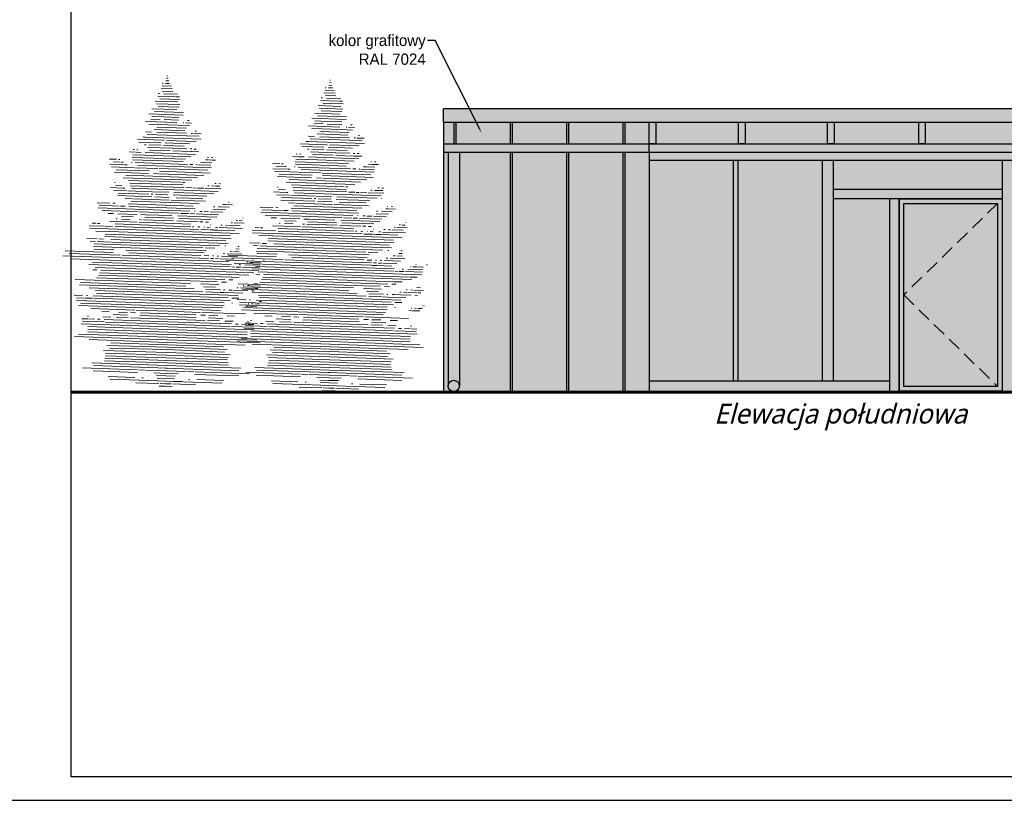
# Model space of a CAD drawing. Header units: millimetres. Extents: x 0 to 27018, y 10208 to 12867.
# Tile 23 of 25: x 24522 to 25571, y 10208 to 11040. Entities that reach past the tile are written whole.
import ezdxf
from ezdxf import colors
from ezdxf.entities.mleader import LeaderData, LeaderLine
from ezdxf.math import Vec2, Vec3

# ---------------------------------------------------------------- set-up
doc = ezdxf.new("R2010")
doc.units = ezdxf.units.MM
doc.linetypes.add('1105-AUCH-KA-Auchan inw$0$DASHED2', pattern=[0.375, 0.25, -0.125])
for name, color, linetype, lineweight in [('0. PRZEKROJOWA', 7, 'Continuous', 30), ('opis', 241, 'Continuous', 13), ('wymiar', 13, 'Continuous', 13)]:
    doc.layers.add(name, color=color, linetype=linetype, lineweight=lineweight)
doc.layers.add('TREE', color=3, linetype='Continuous')
doc.layers.add('Znak północy', color=7, linetype='Continuous')

msp = doc.modelspace()

# ---------------------------------------------------------------- hatches: boundary and pattern name
at = {"true_color": 0x2e3234}
h = msp.add_hatch(color=250, dxfattribs=at)
h.dxf.hatch_style = 1
h.paths.add_polyline_path([(25773.7, 10931), (25773.7, 10945), (24973.7, 10945), (24973.7, 10931), (25192.7, 10931), (25199.7, 10931), (25287.7, 10931), (25294.7, 10931), (25479.7, 10931), (25486.7, 10931), (25576.7, 10931), (25583.7, 10931), (25671.7, 10931), (25678.7, 10931), (25766.7, 10931), (25773.7, 10931)], is_closed=False)
h = msp.add_hatch()
h.set_pattern_fill('JIS_LC_20A', color=256, scale=3, angle=45)
h.set_pattern_definition([(90, (-3155.11, 2941.41), (-60, 4e-15), []), (90, (-3152.99, 2943.53), (-60, 4e-15), [])])
h.paths.add_polyline_path([(25192.7, 10643.3), (25192.7, 10898.9), (24990.5, 10898.9), (24990.5, 10649.9, -1), (24978.5, 10649.9), (24978.5, 10898.9), (24973.7, 10898.9), (24973.7, 10643.3)])
h.paths.add_polyline_path([(24973.7, 10907.9), (25192.7, 10907.9), (25192.7, 10931), (24973.7, 10931)])
h = msp.add_hatch(color=250, dxfattribs=at)
h.dxf.hatch_style = 1
h.paths.add_polyline_path([(24973.7, 10898.9), (24978.5, 10898.9), (24990.5, 10898.9), (25192.7, 10898.9), (25192.7, 10907.9), (24973.7, 10907.9)])
h.paths.add_polyline_path([(24978.5, 10898.9), (24978.5, 10649.9, -1), (24990.5, 10649.9), (24990.5, 10898.9)])
h.paths.add_polyline_path([(24978.5, 10649.9, 1), (24990.5, 10649.9, 1)])
h.paths.add_polyline_path([(25192.7, 10643.3), (25448.7, 10643.3), (25448.7, 10655.3), (25388.7, 10655.3), (25376.7, 10655.3), (25287.2, 10655.3), (25282.2, 10655.3), (25192.7, 10655.3)])
h.paths.add_polyline_path([(25282.2, 10889.9), (25282.2, 10655.3), (25287.2, 10655.3), (25287.2, 10889.9)])
h.paths.add_polyline_path([(25388.7, 10849.3), (25388.7, 10859.3), (25388.7, 10889.9), (25376.7, 10889.9), (25376.7, 10655.3), (25388.7, 10655.3)])
h.paths.add_polyline_path([(25388.7, 10849.3), (25448.7, 10849.3), (25458.7, 10849.3), (25568.7, 10849.3), (25568.7, 10859.3), (25388.7, 10859.3)])
h.paths.add_polyline_path([(25458.7, 10644.3), (25458.7, 10849.3), (25448.7, 10849.3), (25448.7, 10655.3), (25448.7, 10643.3), (25458.7, 10643.3)])
h.paths.add_polyline_path([(25568.7, 10655.3), (25568.7, 10849.3), (25458.7, 10849.3), (25458.7, 10644.3), (25568.7, 10644.3)])
h.paths.add_polyline_path([(25568.7, 10859.3), (25568.7, 10849.3), (25568.7, 10655.3), (25568.7, 10644.3), (25568.7, 10643.3), (25580.7, 10643.3), (25580.7, 10655.3), (25580.7, 10889.9), (25568.7, 10889.9)])
h.paths.add_polyline_path([(25668.7, 10889.9), (25668.7, 10655.3), (25673.7, 10655.3), (25673.7, 10889.9)])
h.paths.add_polyline_path([(25773.7, 10898.9), (25761.7, 10898.9), (25761.7, 10889.9), (25761.7, 10655.3), (25773.7, 10655.3)])
h.paths.add_polyline_path([(25192.7, 10889.9), (25282.2, 10889.9), (25287.2, 10889.9), (25376.7, 10889.9), (25388.7, 10889.9), (25568.7, 10889.9), (25580.7, 10889.9), (25668.7, 10889.9), (25673.7, 10889.9), (25761.7, 10889.9), (25761.7, 10898.9), (25192.7, 10898.9)])
h.paths.add_polyline_path([(25773.7, 10907.9), (25678.7, 10907.9), (25671.7, 10907.9), (25583.7, 10907.9), (25576.7, 10907.9), (25486.7, 10907.9), (25479.7, 10907.9), (25389.7, 10907.9), (25382.7, 10907.9), (25294.7, 10907.9), (25287.7, 10907.9), (25199.7, 10907.9), (25192.7, 10907.9), (25192.7, 10898.9), (25761.7, 10898.9), (25773.7, 10898.9)])
h.paths.add_polyline_path([(25773.7, 10931), (25766.7, 10931), (25766.7, 10907.9), (25773.7, 10907.9)])
h.paths.add_polyline_path([(25678.7, 10907.9), (25678.7, 10931), (25671.7, 10931), (25671.7, 10907.9), (25678.7, 10907.9)], is_closed=False)
h.paths.add_polyline_path([(25583.7, 10907.9), (25583.7, 10931), (25576.7, 10931), (25576.7, 10907.9)])
h.paths.add_polyline_path([(25486.7, 10907.9), (25486.7, 10931), (25479.7, 10931), (25479.7, 10907.9)])
h.paths.add_polyline_path([(25389.7, 10907.9), (25389.7, 10931), (25382.7, 10931), (25382.7, 10907.9), (25389.7, 10907.9)], is_closed=False)
h.paths.add_polyline_path([(25294.7, 10931), (25287.7, 10931), (25287.7, 10907.9), (25294.7, 10907.9)])
h.paths.add_polyline_path([(25199.7, 10931), (25192.7, 10931), (25192.7, 10907.9), (25199.7, 10907.9)])
h.paths.add_polyline_path([(25463.7, 10844.3), (25563.7, 10844.3), (25563.7, 10649.3), (25463.7, 10649.3), (25463.7, 10746.8)], flags=16)
h = msp.add_hatch(color=250, dxfattribs=at)
h.dxf.hatch_style = 1
h.paths.add_polyline_path([(24978.5, 10649.9), (24978.5, 10898.9), (24973.7, 10898.9), (24973.7, 10643.3), (25192.7, 10643.3), (25192.7, 10655.3), (25192.7, 10889.9), (25192.7, 10898.9), (24990.5, 10898.9), (24990.5, 10649.9, -1)])
h.paths.add_polyline_path([(25192.7, 10931), (24973.7, 10931), (24973.7, 10907.9), (25192.7, 10907.9)])
at = {"true_color": 0x9dbbcd}
h = msp.add_hatch(color=9, dxfattribs=at)
h.dxf.hatch_style = 1
h.set_gradient(color1=(157, 187, 205), color2=(53, 95, 115), centered=1, name='CYLINDER')
h.paths.add_polyline_path([(25673.7, 10889.9), (25673.7, 10655.3), (25761.7, 10655.3), (25761.7, 10889.9)])
h.paths.add_polyline_path([(25580.7, 10655.3), (25668.7, 10655.3), (25668.7, 10889.9), (25580.7, 10889.9)])
h.paths.add_polyline_path([(25388.7, 10859.3), (25568.7, 10859.3), (25568.7, 10889.9), (25388.7, 10889.9)])
h.paths.add_polyline_path([(25463.7, 10746.8), (25563.7, 10844.3), (25463.7, 10844.3)])
h.paths.add_polyline_path([(25563.7, 10649.3), (25563.7, 10844.3), (25463.7, 10746.8)])
h.paths.add_polyline_path([(25463.7, 10746.8), (25463.7, 10649.3), (25563.7, 10649.3)])
h.paths.add_polyline_path([(25388.7, 10655.3), (25448.7, 10655.3), (25448.7, 10849.3), (25388.7, 10849.3)])
h.paths.add_polyline_path([(25287.2, 10889.9), (25287.2, 10655.3), (25376.7, 10655.3), (25376.7, 10889.9)])
h.paths.add_polyline_path([(25192.7, 10655.3), (25282.2, 10655.3), (25282.2, 10889.9), (25192.7, 10889.9)])
h.paths.add_polyline_path([(25287.7, 10931), (25199.7, 10931), (25199.7, 10907.9), (25287.7, 10907.9)])
h.paths.add_polyline_path([(25479.7, 10907.9), (25479.7, 10931), (25294.7, 10931), (25294.7, 10907.9), (25382.7, 10907.9), (25382.7, 10931), (25389.7, 10931), (25389.7, 10907.9)])
h.paths.add_polyline_path([(25576.7, 10907.9), (25576.7, 10931), (25486.7, 10931), (25486.7, 10907.9)])
h.paths.add_polyline_path([(25671.7, 10907.9), (25671.7, 10931), (25583.7, 10931), (25583.7, 10907.9), (25671.7, 10907.9)], is_closed=False)
h.paths.add_polyline_path([(25773.7, 10907.9), (25766.7, 10907.9), (25766.7, 10931), (25678.7, 10931), (25678.7, 10907.9), (25773.7, 10907.9)], is_closed=False)

# ---------------------------------------------------------------- linework, layer by layer
for p, q in [((25773.7, 10945), (24973.7, 10945)), ((24973.7, 10931), (24973.7, 10945)), ((24973.7, 10931), (24973.7, 10643.3)), ((24973.7, 10931), (25773.7, 10931)), ((25192.7, 10907.9), (25192.7, 10931)), ((24973.7, 10907.9), (25773.7, 10907.9)), ((25192.7, 10898.9), (25192.7, 10907.9)), ((24973.7, 10898.9), (25773.7, 10898.9)), ((24978.5, 10898.9), (24978.5, 10649.9)), ((24990.5, 10898.9), (24990.5, 10649.9)), ((25192.7, 10898.9), (25192.7, 10643.3)), ((25761.7, 10889.9), (25192.7, 10889.9)), ((25282.2, 10889.9), (25282.2, 10655.3)), ((25287.2, 10889.9), (25287.2, 10655.3)), ((25376.7, 10889.9), (25376.7, 10655.3)), ((25388.7, 10889.9), (25388.7, 10655.3)), ((25568.7, 10889.9), (25568.7, 10655.3)), ((25568.7, 10859.3), (25388.7, 10859.3)), ((25568.7, 10849.3), (25388.7, 10849.3)), ((25448.7, 10849.3), (25448.7, 10643.3)), ((25458.7, 10849.3), (25458.7, 10643.3)), ((25568.7, 10849.3), (25568.7, 10643.3)), ((25192.7, 10655.3), (25448.7, 10655.3)), ((24978.5, 10643.3), (24990.5, 10643.3))]:
    msp.add_line(p, q)
at = {"linetype": '1105-AUCH-KA-Auchan inw$0$DASHED2', "ltscale": 60}
for p, q in [((25563.7, 10844.3), (25463.7, 10746.8)), ((25463.7, 10746.8), (25563.7, 10649.3))]:
    msp.add_line(p, q, dxfattribs=at)
for points in [[(25192.7, 10931), (25199.7, 10931), (25199.7, 10907.9), (25192.7, 10907.9)], [(25287.7, 10931), (25294.7, 10931), (25294.7, 10907.9), (25287.7, 10907.9)], [(25382.7, 10931), (25389.7, 10931), (25389.7, 10907.9), (25382.7, 10907.9)], [(25479.7, 10931), (25486.7, 10931), (25486.7, 10907.9), (25479.7, 10907.9)], [(25458.7, 10849.3), (25568.7, 10849.3), (25568.7, 10644.3), (25458.7, 10644.3)], [(25463.7, 10844.3), (25563.7, 10844.3), (25563.7, 10649.3), (25463.7, 10649.3)]]:
    msp.add_lwpolyline(points, close=True)
msp.add_circle((24984.5, 10649.9), 6)
at = {"layer": '0. PRZEKROJOWA', "lineweight": 60}
msp.add_line((24577, 10643.3), (26141, 10643.3), dxfattribs=at)
at = {"layer": 'TREE', "color": 0, "lineweight": 5}
for p, q in [((24679, 10980.4), (24679.6, 10980.4)), ((24673.8, 10969.6), (24683.8, 10969.2)), ((24673.9, 10972.3), (24674.9, 10972.3)), ((24677.5, 10972.2), (24681.8, 10972)), ((24678, 10974.9), (24681.1, 10974.8)), ((24678.5, 10977.7), (24680.4, 10977.6)), ((24851.6, 10970.2), (24854.7, 10970.1)), ((24852.1, 10973), (24854, 10972.9)), ((24852.6, 10975.7), (24853.3, 10975.7)), ((24669.2, 10958.7), (24688.3, 10958)), ((24669.7, 10961.4), (24671.1, 10961.4)), ((24672.9, 10966.8), (24684.6, 10966.4)), ((24674.2, 10964), (24685.4, 10963.6)), ((24675.2, 10961.2), (24690.1, 10960.7)), ((24846.5, 10962.1), (24858.3, 10961.7)), ((24847.5, 10964.9), (24857.4, 10964.5)), ((24847.6, 10967.6), (24848.5, 10967.6)), ((24847.9, 10959.3), (24859, 10958.9)), ((24851.1, 10967.5), (24855.5, 10967.3)), ((24666.5, 10953.3), (24690.5, 10952.4)), ((24668, 10950.5), (24692.8, 10949.6)), ((24671.5, 10955.9), (24692.9, 10955.1)), ((24689, 10958), (24692.4, 10957.9)), ((24840.2, 10948.6), (24864.2, 10947.7)), ((24842.9, 10954), (24861.9, 10953.3)), ((24843.4, 10956.7), (24844.7, 10956.7)), ((24845.2, 10951.2), (24866.6, 10950.4)), ((24848.8, 10956.5), (24863.7, 10956)), ((24862.6, 10953.3), (24866, 10953.2)), ((24659.9, 10939.7), (24696.3, 10938.4)), ((24662.9, 10945.1), (24689.7, 10944.2)), ((24665.6, 10942.3), (24696.7, 10941.2)), ((24669.7, 10947.6), (24691.6, 10946.9)), ((24836.5, 10940.4), (24863.3, 10939.5)), ((24839.3, 10937.6), (24870.4, 10936.5)), ((24841.6, 10945.8), (24866.5, 10944.9)), ((24843.4, 10942.9), (24865.2, 10942.2)), ((24656.2, 10931.6), (24689.4, 10930.4)), ((24659.8, 10928.7), (24690.3, 10927.6)), ((24661.7, 10934.1), (24671.8, 10933.8)), ((24662.8, 10936.9), (24675.2, 10936.4)), ((24675.9, 10933.6), (24691.4, 10933.1)), ((24676, 10936.4), (24691.7, 10935.8)), ((24691, 10927.6), (24703, 10927.2)), ((24696.2, 10930.2), (24697, 10930.1)), ((24698.9, 10930.1), (24705.2, 10929.9)), ((24700.9, 10932.8), (24702.8, 10932.7)), ((24833.5, 10935), (24870, 10933.7)), ((24835.4, 10929.4), (24845.4, 10929.1)), ((24836.4, 10932.2), (24848.9, 10931.7)), ((24849.5, 10928.9), (24865.1, 10928.4)), ((24849.6, 10931.7), (24865.3, 10931.1)), ((24874.5, 10928.1), (24876.4, 10928)), ((24656, 10920.5), (24662.5, 10920.3)), ((24657.8, 10917.7), (24699.7, 10916.3)), ((24665.3, 10923), (24698.1, 10921.8)), ((24668.1, 10920.1), (24699.8, 10919)), ((24668.4, 10925.6), (24699.5, 10924.5)), ((24704.8, 10918.8), (24706.3, 10918.8)), ((24707.6, 10918.7), (24715.5, 10918.5)), ((24709.2, 10921.4), (24710.4, 10921.4)), ((24829.9, 10926.9), (24863.1, 10925.7)), ((24833.4, 10924), (24864, 10922.9)), ((24839, 10918.3), (24871.7, 10917.1)), ((24842, 10920.9), (24873.1, 10919.8)), ((24864.7, 10922.9), (24876.6, 10922.5)), ((24869.8, 10925.5), (24870.6, 10925.4)), ((24872.5, 10925.4), (24878.9, 10925.2)), ((24882.9, 10916.7), (24884.1, 10916.7)), ((24647.7, 10912.6), (24673.8, 10911.6)), ((24649.2, 10909.7), (24672.8, 10908.9)), ((24653.2, 10915.1), (24655.6, 10915)), ((24655.2, 10906.8), (24656.8, 10906.7)), ((24655.7, 10915), (24715.6, 10912.9)), ((24659.8, 10906.6), (24672.6, 10906.2)), ((24674.5, 10911.6), (24676.1, 10911.6)), ((24675.5, 10906.1), (24697.3, 10905.3)), ((24677.1, 10908.8), (24703.2, 10907.9)), ((24678.4, 10911.5), (24710.3, 10910.4)), ((24700.2, 10916.2), (24713.4, 10915.8)), ((24821.3, 10907.9), (24847.5, 10906.9)), ((24826.8, 10910.4), (24829.2, 10910.3)), ((24829.4, 10910.3), (24889.3, 10908.2)), ((24829.6, 10915.8), (24836.1, 10915.6)), ((24831.5, 10913), (24873.4, 10911.6)), ((24841.7, 10915.4), (24873.4, 10914.3)), ((24848.1, 10906.9), (24849.8, 10906.9)), ((24852, 10906.8), (24883.9, 10905.7)), ((24873.9, 10911.5), (24887, 10911.1)), ((24878.4, 10914.1), (24880, 10914.1)), ((24881.3, 10914), (24889.1, 10913.8)), ((24639.2, 10899.1), (24645.7, 10898.8)), ((24642.7, 10896.2), (24655.4, 10895.7)), ((24643, 10901.7), (24644.3, 10901.6)), ((24646.2, 10898.8), (24651.7, 10898.6)), ((24646.9, 10901.5), (24647.9, 10901.5)), ((24655.8, 10895.7), (24704.6, 10894)), ((24655.9, 10898.5), (24709.6, 10896.6)), ((24658.3, 10903.9), (24684.8, 10903)), ((24660.5, 10901.1), (24682.5, 10900.3)), ((24685.3, 10900.2), (24704.8, 10899.5)), ((24685.4, 10903), (24700.1, 10902.4)), ((24703.8, 10902.3), (24705.5, 10902.3)), ((24705, 10899.5), (24713, 10899.2)), ((24707.8, 10902.2), (24710.1, 10902.1)), ((24710.7, 10904.8), (24710.7, 10904.8)), ((24816.6, 10897), (24817.9, 10896.9)), ((24820.5, 10896.9), (24821.6, 10896.8)), ((24822.8, 10905), (24846.4, 10904.2)), ((24828.8, 10902.1), (24830.4, 10902)), ((24831.9, 10899.2), (24858.5, 10898.3)), ((24833.4, 10901.9), (24846.3, 10901.5)), ((24834.1, 10896.4), (24856.1, 10895.6)), ((24849.2, 10901.4), (24870.9, 10900.6)), ((24850.8, 10904.1), (24876.8, 10903.2)), ((24858.9, 10895.5), (24878.5, 10894.8)), ((24859, 10898.3), (24873.7, 10897.8)), ((24877.4, 10897.6), (24879.2, 10897.6)), ((24881.5, 10897.5), (24883.8, 10897.4)), ((24884.3, 10900.1), (24884.3, 10900.1)), ((24617.7, 10891.5), (24625.4, 10891.3)), ((24618.1, 10886), (24633.6, 10885.5)), ((24621.8, 10888.6), (24629.3, 10888.4)), ((24627.3, 10891.2), (24629, 10891.1)), ((24630.5, 10888.3), (24632.5, 10888.3)), ((24634.2, 10885.4), (24636.7, 10885.4)), ((24638.3, 10885.3), (24638.6, 10885.3)), ((24641.3, 10888), (24641.9, 10887.9)), ((24642.1, 10893.4), (24698.8, 10891.5)), ((24642.4, 10890.7), (24696.3, 10888.8)), ((24645, 10887.8), (24700.8, 10885.9)), ((24703.4, 10885.8), (24706.6, 10885.7)), ((24709.7, 10885.6), (24710.9, 10885.5)), ((24711.9, 10885.5), (24725.9, 10885)), ((24714.8, 10888.1), (24717.5, 10888)), ((24717.9, 10888), (24726.8, 10887.7)), ((24720.1, 10890.7), (24723.2, 10890.6)), ((24722.3, 10893.4), (24723.3, 10893.4)), ((24724, 10890.6), (24727.4, 10890.5)), ((24726.5, 10893.3), (24728, 10893.2)), ((24727.8, 10890.4), (24730.9, 10890.3)), ((24791.4, 10886.8), (24799.1, 10886.6)), ((24800.9, 10886.5), (24802.7, 10886.4)), ((24812.9, 10894.4), (24819.4, 10894.1)), ((24815.7, 10888.7), (24872.4, 10886.8)), ((24816, 10886), (24869.9, 10884.1)), ((24816.3, 10891.5), (24829, 10891)), ((24819.8, 10894.1), (24825.3, 10893.9)), ((24829.5, 10891), (24878.3, 10889.3)), ((24829.6, 10893.8), (24883.3, 10891.9)), ((24878.6, 10894.8), (24886.6, 10894.5)), ((24893.7, 10886), (24896.9, 10885.9)), ((24896, 10888.7), (24897, 10888.7)), ((24897.7, 10885.9), (24901.1, 10885.8)), ((24900.1, 10888.6), (24901.6, 10888.5)), ((24901.5, 10885.8), (24904.5, 10885.6)), ((24619.9, 10883.2), (24644.6, 10882.3)), ((24623.2, 10877.5), (24659.2, 10876.3)), ((24624.9, 10880.2), (24660.2, 10879)), ((24645.4, 10882.3), (24669.2, 10881.5)), ((24648.1, 10885), (24726.2, 10882.2)), ((24664.8, 10876.1), (24669.9, 10875.9)), ((24670.9, 10881.4), (24722.4, 10879.6)), ((24671, 10878.6), (24725.1, 10876.7)), ((24671.2, 10875.9), (24718.2, 10874.2)), ((24791.8, 10881.3), (24807.2, 10880.8)), ((24793.5, 10878.5), (24818.2, 10877.6)), ((24795.4, 10883.9), (24803, 10883.7)), ((24798.6, 10875.6), (24833.8, 10874.3)), ((24804.1, 10883.6), (24806.1, 10883.6)), ((24807.9, 10880.7), (24810.4, 10880.7)), ((24811.9, 10880.6), (24812.2, 10880.6)), ((24814.9, 10883.3), (24815.6, 10883.2)), ((24818.6, 10883.1), (24874.5, 10881.2)), ((24819, 10877.6), (24842.9, 10876.8)), ((24821.8, 10880.3), (24899.8, 10877.5)), ((24844.5, 10876.7), (24896.1, 10874.9)), ((24877.1, 10881.1), (24880.2, 10881)), ((24883.4, 10880.9), (24884.5, 10880.8)), ((24885.6, 10880.8), (24899.6, 10880.3)), ((24888.4, 10883.4), (24891.1, 10883.4)), ((24891.5, 10883.3), (24900.4, 10883)), ((24623.1, 10866.5), (24623.9, 10866.5)), ((24632.3, 10871.7), (24705.5, 10869.2)), ((24635.4, 10874.4), (24711.7, 10871.7)), ((24637.9, 10868.8), (24694, 10866.8)), ((24639.4, 10865.9), (24696.1, 10864)), ((24695.7, 10866.7), (24697.9, 10866.7)), ((24729.9, 10865.5), (24731.4, 10865.5)), ((24734.3, 10865.4), (24735.9, 10865.3)), ((24796.8, 10872.9), (24832.8, 10871.6)), ((24806, 10867), (24879.1, 10864.5)), ((24809.1, 10869.7), (24885.3, 10867)), ((24811.5, 10864.1), (24867.7, 10862.1)), ((24838.4, 10871.4), (24843.5, 10871.2)), ((24844.7, 10873.9), (24898.7, 10872.1)), ((24844.9, 10871.2), (24891.8, 10869.5)), ((24619, 10861.1), (24632.1, 10860.7)), ((24622.2, 10858.3), (24635.8, 10857.8)), ((24624.2, 10863.7), (24631.1, 10863.5)), ((24627.2, 10855.3), (24659.8, 10854.2)), ((24632.5, 10860.7), (24634.2, 10860.6)), ((24632.6, 10863.4), (24632.7, 10863.4)), ((24637.3, 10857.7), (24663.1, 10856.8)), ((24639.8, 10863.2), (24697, 10861.2)), ((24641.1, 10860.4), (24733.7, 10857.1)), ((24662.3, 10854.1), (24663.9, 10854.1)), ((24664.1, 10856.8), (24681.1, 10856.2)), ((24666.8, 10854), (24679.8, 10853.5)), ((24686.3, 10856), (24729.3, 10854.5)), ((24699.1, 10861.1), (24705.6, 10860.9)), ((24706.7, 10860.8), (24710.2, 10860.7)), ((24711.7, 10860.7), (24718.2, 10860.4)), ((24719.7, 10860.4), (24736.3, 10859.8)), ((24722.5, 10863), (24723.9, 10863)), ((24726.3, 10862.9), (24731.3, 10862.7)), ((24731.4, 10862.7), (24735.3, 10862.6)), ((24734.1, 10854.4), (24734.2, 10854.4)), ((24792.6, 10856.5), (24805.7, 10856)), ((24795.9, 10853.6), (24809.4, 10853.1)), ((24796.8, 10861.8), (24797.6, 10861.8)), ((24797.8, 10859), (24804.8, 10858.8)), ((24806.2, 10856), (24807.9, 10855.9)), ((24806.3, 10858.7), (24806.4, 10858.7)), ((24813.1, 10861.3), (24869.8, 10859.3)), ((24813.5, 10858.5), (24870.6, 10856.5)), ((24814.7, 10855.7), (24907.3, 10852.4)), ((24869.4, 10862), (24871.5, 10862)), ((24872.8, 10856.4), (24879.2, 10856.2)), ((24880.4, 10856.1), (24883.9, 10856)), ((24885.3, 10856), (24891.8, 10855.7)), ((24893.3, 10855.7), (24909.9, 10855.1)), ((24896.2, 10858.4), (24897.6, 10858.3)), ((24899.9, 10858.2), (24904.9, 10858)), ((24903.6, 10860.9), (24905, 10860.8)), ((24905.1, 10858), (24909, 10857.9)), ((24907.9, 10860.7), (24909.5, 10860.6)), ((24604.7, 10845.1), (24618.3, 10844.6)), ((24621.4, 10844.5), (24623.8, 10844.4)), ((24626.7, 10852.6), (24662.9, 10851.3)), ((24634.6, 10849.6), (24641.8, 10849.3)), ((24637.8, 10843.9), (24707.1, 10841.5)), ((24640.6, 10846.6), (24713.3, 10844.1)), ((24643.5, 10849.3), (24681.6, 10847.9)), ((24666, 10851.2), (24681.3, 10850.7)), ((24683.5, 10847.9), (24720, 10846.6)), ((24685.7, 10853.3), (24721.4, 10852.1)), ((24689, 10850.4), (24717.2, 10849.4)), ((24738.6, 10843.2), (24741, 10843.1)), ((24740.4, 10845.9), (24740.4, 10845.9)), ((24741.6, 10843.1), (24749, 10842.8)), ((24744.5, 10845.7), (24745.4, 10845.7)), ((24800.4, 10847.9), (24836.5, 10846.6)), ((24800.9, 10850.6), (24833.4, 10849.5)), ((24808.3, 10844.9), (24815.5, 10844.6)), ((24810.9, 10853.1), (24836.7, 10852.2)), ((24817.1, 10844.6), (24855.3, 10843.2)), ((24835.9, 10849.4), (24837.5, 10849.4)), ((24837.8, 10852.1), (24854.8, 10851.5)), ((24839.7, 10846.5), (24854.9, 10846)), ((24840.4, 10849.3), (24853.4, 10848.8)), ((24857.2, 10843.2), (24893.6, 10841.9)), ((24859.4, 10848.6), (24895.1, 10847.4)), ((24859.9, 10851.3), (24902.9, 10849.8)), ((24862.6, 10845.7), (24890.8, 10844.8)), ((24907.7, 10849.7), (24907.8, 10849.7)), ((24605.5, 10839.6), (24703.5, 10836.1)), ((24606.9, 10842.3), (24628, 10841.5)), ((24609.9, 10836.6), (24648.3, 10835.3)), ((24616.5, 10833.7), (24622.2, 10833.5)), ((24626.8, 10833.3), (24646.9, 10832.6)), ((24629.7, 10841.5), (24634.4, 10841.3)), ((24638.4, 10841.2), (24709.2, 10838.7)), ((24649.3, 10835.3), (24691.8, 10833.8)), ((24693.6, 10833.7), (24701.8, 10833.4)), ((24703.7, 10833.4), (24708.5, 10833.2)), ((24708.3, 10836), (24709, 10835.9)), ((24710.3, 10833.1), (24733.9, 10832.3)), ((24713.9, 10835.8), (24716.5, 10835.7)), ((24718.5, 10835.6), (24723.4, 10835.4)), ((24725.3, 10835.4), (24738.7, 10834.9)), ((24726.4, 10838.1), (24726.5, 10838.1)), ((24728.2, 10838), (24741.5, 10837.6)), ((24728.7, 10840.8), (24730.1, 10840.7)), ((24733.9, 10840.6), (24736, 10840.5)), ((24736.8, 10840.5), (24745.4, 10840.2)), ((24778.3, 10840.4), (24791.9, 10839.9)), ((24779.1, 10834.9), (24877.1, 10831.4)), ((24780.5, 10837.6), (24801.7, 10836.8)), ((24795.1, 10839.8), (24797.4, 10839.7)), ((24803.3, 10836.8), (24808, 10836.6)), ((24811.4, 10839.2), (24880.8, 10836.8)), ((24812.1, 10836.5), (24882.9, 10834)), ((24814.3, 10841.9), (24887, 10839.4)), ((24900, 10833.4), (24900.1, 10833.4)), ((24901.9, 10833.3), (24915.1, 10832.9)), ((24902.3, 10836.1), (24903.7, 10836)), ((24907.5, 10835.9), (24909.6, 10835.8)), ((24910.4, 10835.8), (24919, 10835.5)), ((24912.2, 10838.5), (24914.7, 10838.4)), ((24914, 10841.2), (24914.1, 10841.2)), ((24915.2, 10838.4), (24922.6, 10838.1)), ((24918.1, 10841), (24919.1, 10841)), ((24599.4, 10823.2), (24603.5, 10823.1)), ((24605.1, 10823), (24607.7, 10822.9)), ((24617.8, 10825.3), (24629.9, 10824.9)), ((24622.3, 10827.9), (24622.4, 10827.9)), ((24623.9, 10822.4), (24704.5, 10819.5)), ((24624.9, 10827.8), (24626.1, 10827.8)), ((24630.5, 10827.6), (24639.7, 10827.3)), ((24630.5, 10824.9), (24647.4, 10824.3)), ((24630.6, 10830.4), (24643.1, 10830)), ((24649.4, 10824.2), (24704.1, 10822.3)), ((24649.9, 10827), (24652, 10826.9)), ((24651.2, 10832.4), (24656.2, 10832.3)), ((24653.9, 10826.8), (24686.1, 10825.7)), ((24655.5, 10829.5), (24685.9, 10828.5)), ((24656.7, 10832.2), (24684.2, 10831.3)), ((24689.4, 10825.6), (24712.2, 10824.8)), ((24690.7, 10831.1), (24732.3, 10829.6)), ((24691.6, 10828.3), (24725.7, 10827.1)), ((24714, 10824.7), (24717.3, 10824.6)), ((24719.9, 10824.5), (24723.4, 10824.4)), ((24747.3, 10823.6), (24748.7, 10823.5)), ((24750.5, 10823.5), (24761.2, 10823.1)), ((24752.7, 10826.1), (24754, 10826.1)), ((24756.1, 10826), (24759.2, 10825.9)), ((24759.8, 10828.6), (24760.1, 10828.6)), ((24783.5, 10831.9), (24822, 10830.6)), ((24790.1, 10829), (24795.8, 10828.8)), ((24796, 10823.2), (24796, 10823.2)), ((24798.5, 10823.1), (24799.7, 10823.1)), ((24800.4, 10828.6), (24820.6, 10827.9)), ((24804.2, 10823), (24813.4, 10822.6)), ((24804.3, 10825.7), (24816.7, 10825.3)), ((24822.9, 10830.6), (24865.4, 10829.1)), ((24823.6, 10822.3), (24825.6, 10822.2)), ((24824.9, 10827.7), (24829.9, 10827.6)), ((24827.5, 10822.1), (24859.8, 10821)), ((24829.1, 10824.8), (24859.5, 10823.8)), ((24830.3, 10827.6), (24857.9, 10826.6)), ((24864.3, 10826.4), (24905.9, 10824.9)), ((24865.3, 10823.6), (24899.4, 10822.4)), ((24867.2, 10829), (24875.5, 10828.7)), ((24877.3, 10828.7), (24882.1, 10828.5)), ((24881.9, 10831.3), (24882.7, 10831.2)), ((24884, 10828.4), (24907.6, 10827.6)), ((24887.5, 10831.1), (24890.1, 10831)), ((24892.1, 10830.9), (24897.1, 10830.7)), ((24899, 10830.7), (24912.4, 10830.2)), ((24933.4, 10824), (24933.8, 10823.9)), ((24596.1, 10820.6), (24612.2, 10820)), ((24596.6, 10817.8), (24755.9, 10812.2)), ((24603.4, 10814.8), (24617.4, 10814.3)), ((24613.1, 10811.7), (24747.5, 10807)), ((24613.2, 10820), (24621.1, 10819.7)), ((24617.7, 10814.3), (24746.7, 10809.8)), ((24623.9, 10819.6), (24713.1, 10816.5)), ((24706.2, 10819.5), (24707.7, 10819.4)), ((24711.8, 10819.3), (24713.9, 10819.2)), ((24715.2, 10816.4), (24724.1, 10816.1)), ((24718.4, 10819.1), (24719, 10819)), ((24721.6, 10818.9), (24724.9, 10818.8)), ((24724.9, 10816.1), (24728.1, 10816)), ((24725.3, 10821.6), (24725.7, 10821.6)), ((24728.5, 10815.9), (24732.8, 10815.8)), ((24730.9, 10818.6), (24732.9, 10818.6)), ((24733.2, 10815.8), (24751.3, 10815.2)), ((24734.8, 10818.5), (24742.8, 10818.2)), ((24736.5, 10821.2), (24737.8, 10821.1)), ((24741.3, 10821), (24743.4, 10820.9)), ((24742.9, 10818.2), (24759.6, 10817.6)), ((24745.1, 10820.9), (24757.1, 10820.5)), ((24769.7, 10815.9), (24785.9, 10815.3)), ((24770.3, 10813.1), (24929.5, 10807.5)), ((24773.1, 10818.5), (24777.1, 10818.4)), ((24778.8, 10818.3), (24781.3, 10818.2)), ((24786.9, 10815.3), (24794.8, 10815)), ((24791.4, 10820.6), (24803.5, 10820.2)), ((24797.5, 10817.7), (24878.2, 10814.9)), ((24797.5, 10814.9), (24886.8, 10811.8)), ((24804.1, 10820.2), (24821.1, 10819.6)), ((24823, 10819.5), (24877.7, 10817.6)), ((24863, 10820.9), (24885.9, 10820.1)), ((24879.8, 10814.8), (24881.4, 10814.7)), ((24885.4, 10814.6), (24887.5, 10814.5)), ((24887.6, 10820), (24890.9, 10819.9)), ((24888.8, 10811.7), (24897.8, 10811.4)), ((24892.1, 10814.4), (24892.7, 10814.3)), ((24893.6, 10819.8), (24897, 10819.7)), ((24895.3, 10814.3), (24898.6, 10814.1)), ((24898.9, 10816.9), (24899.4, 10816.9)), ((24904.6, 10813.9), (24906.6, 10813.9)), ((24908.5, 10813.8), (24916.4, 10813.5)), ((24910.1, 10816.5), (24911.5, 10816.4)), ((24914.9, 10816.3), (24917, 10816.3)), ((24916.5, 10813.5), (24933.2, 10812.9)), ((24918.8, 10816.2), (24930.7, 10815.8)), ((24921, 10818.9), (24922.3, 10818.8)), ((24924.1, 10818.8), (24934.9, 10818.4)), ((24926.3, 10821.4), (24927.6, 10821.4)), ((24929.7, 10821.3), (24932.8, 10821.2)), ((24593.8, 10806.9), (24604.6, 10806.5)), ((24597.1, 10804), (24602.6, 10803.8)), ((24604.8, 10803.7), (24618.8, 10803.2)), ((24606.7, 10806.4), (24611.3, 10806.3)), ((24613, 10808.9), (24741.9, 10804.4)), ((24619.3, 10806), (24744.3, 10801.6)), ((24619.9, 10803.2), (24734.9, 10799.2)), ((24767.4, 10802.2), (24778.2, 10801.8)), ((24777, 10810.1), (24791, 10809.6)), ((24780.3, 10801.7), (24784.9, 10801.6)), ((24786.6, 10804.3), (24915.6, 10799.8)), ((24786.8, 10807), (24921.1, 10802.3)), ((24791.4, 10809.6), (24920.3, 10805.1)), ((24792.9, 10801.3), (24918, 10796.9)), ((24898.5, 10811.4), (24901.8, 10811.3)), ((24902.1, 10811.3), (24906.5, 10811.1)), ((24906.8, 10811.1), (24924.9, 10810.5)), ((24570.6, 10793.9), (24621.8, 10792.1)), ((24574.7, 10791), (24629.2, 10789.1)), ((24600.8, 10798.3), (24629.9, 10797.3)), ((24601.4, 10801.1), (24717.1, 10797)), ((24601.6, 10795.6), (24622.6, 10794.8)), ((24630.4, 10797.3), (24720.7, 10794.2)), ((24635.1, 10794.4), (24718.6, 10791.5)), ((24638.4, 10791.5), (24715, 10788.8)), ((24719.7, 10796.9), (24729.9, 10796.6)), ((24737.1, 10796.3), (24737.1, 10796.3)), ((24738.9, 10790.8), (24740.6, 10790.7)), ((24740.6, 10799), (24741.9, 10798.9)), ((24746.3, 10793.3), (24748.4, 10793.2)), ((24750.1, 10793.1), (24756.1, 10792.9)), ((24752.3, 10795.8), (24755.9, 10795.7)), ((24754.4, 10798.5), (24756, 10798.4)), ((24770.8, 10799.3), (24776.3, 10799.1)), ((24774.5, 10793.6), (24803.5, 10792.6)), ((24775, 10796.4), (24890.7, 10792.3)), ((24775.2, 10790.9), (24796.3, 10790.1)), ((24778.4, 10799), (24792.5, 10798.5)), ((24793.5, 10798.5), (24908.5, 10794.5)), ((24804, 10792.6), (24894.4, 10789.5)), ((24893.4, 10792.3), (24903.6, 10791.9)), ((24910.7, 10791.6), (24910.8, 10791.6)), ((24914.2, 10794.3), (24915.5, 10794.2)), ((24925.9, 10791.1), (24929.5, 10791)), ((24928.1, 10793.8), (24929.6, 10793.7)), ((24568.2, 10788.4), (24722.9, 10783)), ((24577.1, 10785.4), (24747.4, 10779.4)), ((24599.6, 10781.8), (24746.5, 10776.7)), ((24631.2, 10789), (24723.3, 10785.8)), ((24718.6, 10788.7), (24723.7, 10788.5)), ((24723.5, 10783), (24728.5, 10782.8)), ((24725.5, 10785.7), (24728.6, 10785.6)), ((24727.5, 10788.4), (24728.7, 10788.4)), ((24729.1, 10782.8), (24744.8, 10782.3)), ((24730.8, 10785.5), (24734, 10785.4)), ((24732.5, 10788.2), (24733.8, 10788.2)), ((24735.5, 10785.4), (24750.1, 10784.9)), ((24737.2, 10788.1), (24754, 10787.5)), ((24741.9, 10783.8), (24896.6, 10778.4)), ((24743.1, 10790.6), (24758.7, 10790.1)), ((24744.3, 10789.2), (24795.5, 10787.4)), ((24748.3, 10786.3), (24802.8, 10784.4)), ((24750.7, 10780.7), (24921.1, 10774.7)), ((24764.6, 10781.6), (24765.6, 10781.6)), ((24767.2, 10781.5), (24770.8, 10781.4)), ((24770.5, 10784.1), (24770.9, 10784.1)), ((24771.2, 10781.4), (24778.5, 10781.1)), ((24782, 10783.7), (24782.7, 10783.7)), ((24804.8, 10784.3), (24897, 10781.1)), ((24808.7, 10789.7), (24892.3, 10786.8)), ((24812.1, 10786.8), (24888.6, 10784.1)), ((24892.2, 10784), (24897.4, 10783.8)), ((24899.1, 10781), (24902.2, 10780.9)), ((24901.1, 10783.7), (24902.3, 10783.7)), ((24904.4, 10780.8), (24907.7, 10780.7)), ((24906.2, 10783.5), (24907.4, 10783.5)), ((24909.1, 10780.7), (24923.8, 10780.2)), ((24910.8, 10783.4), (24927.6, 10782.8)), ((24912.5, 10786.1), (24914.2, 10786)), ((24916.7, 10785.9), (24932.3, 10785.4)), ((24919.9, 10788.6), (24922.1, 10788.5)), ((24923.8, 10788.4), (24929.7, 10788.2)), ((24595.9, 10779.2), (24776.9, 10772.9)), ((24600.1, 10773.5), (24604.5, 10773.4)), ((24602.6, 10776.2), (24763.4, 10770.6)), ((24607.3, 10770.5), (24747.5, 10765.6)), ((24608.5, 10773.2), (24766.1, 10767.7)), ((24748, 10776.7), (24751.3, 10776.5)), ((24752.6, 10779.3), (24752.7, 10779.2)), ((24752.6, 10776.5), (24758, 10776.3)), ((24755.8, 10779.1), (24757.3, 10779.1)), ((24759.4, 10776.3), (24777.5, 10775.6)), ((24762, 10778.9), (24778, 10778.4)), ((24764.5, 10770.6), (24771.7, 10770.3)), ((24769.5, 10774.5), (24950.5, 10768.2)), ((24773.2, 10777.1), (24920.2, 10772)), ((24776.2, 10771.5), (24937.1, 10765.9)), ((24897.1, 10778.3), (24902.1, 10778.2)), ((24902.7, 10778.1), (24918.4, 10777.6)), ((24921.7, 10772), (24924.9, 10771.8)), ((24926.2, 10774.6), (24926.4, 10774.6)), ((24926.2, 10771.8), (24931.7, 10771.6)), ((24929.5, 10774.4), (24930.9, 10774.4)), ((24933.1, 10771.6), (24951.2, 10770.9)), ((24935.7, 10774.2), (24951.7, 10773.7)), ((24938.3, 10776.9), (24939.2, 10776.9)), ((24940.8, 10776.8), (24944.4, 10776.7)), ((24944.1, 10779.4), (24944.5, 10779.4)), ((24944.9, 10776.7), (24952.1, 10776.4)), ((24955.6, 10779), (24956.4, 10779)), ((24581.2, 10763.2), (24704.1, 10758.9)), ((24586.8, 10760.2), (24699.2, 10756.3)), ((24604.1, 10765.1), (24714.6, 10761.3)), ((24606.2, 10767.8), (24740.7, 10763.1)), ((24715.4, 10761.2), (24732.4, 10760.6)), ((24737.1, 10760.5), (24742.3, 10760.3)), ((24744.8, 10763), (24749.1, 10762.8)), ((24747.8, 10765.6), (24756.1, 10765.3)), ((24771.5, 10759.3), (24775.6, 10759.1)), ((24773.8, 10768.8), (24778.1, 10768.7)), ((24777.7, 10760.4), (24888.3, 10756.6)), ((24779.8, 10763.1), (24914.4, 10758.4)), ((24781, 10765.8), (24921.1, 10760.9)), ((24782.2, 10768.6), (24939.7, 10763.1)), ((24921.4, 10760.9), (24929.7, 10760.6)), ((24938.2, 10765.9), (24945.4, 10765.6)), ((24586, 10757.5), (24707.9, 10753.2)), ((24596.1, 10754.4), (24717.2, 10750.1)), ((24602.9, 10751.4), (24754.4, 10746.1)), ((24714.8, 10758.5), (24734.1, 10757.8)), ((24718.1, 10755.6), (24730.8, 10755.2)), ((24720.4, 10752.8), (24736, 10752.2)), ((24720.4, 10750), (24734.5, 10749.5)), ((24735.6, 10749.5), (24740.4, 10749.3)), ((24739.4, 10752.1), (24740.5, 10752.1)), ((24741.1, 10749.3), (24759.9, 10748.7)), ((24745.1, 10751.9), (24748, 10751.8)), ((24749.1, 10751.8), (24753.8, 10751.6)), ((24753.3, 10754.4), (24754.8, 10754.3)), ((24754.4, 10751.6), (24765, 10751.2)), ((24754.8, 10758.5), (24877.7, 10754.2)), ((24757.2, 10754.3), (24760.9, 10754.1)), ((24759.6, 10752.8), (24881.5, 10748.5)), ((24760.1, 10756.9), (24761, 10756.9)), ((24760.5, 10755.5), (24872.8, 10751.6)), ((24762.1, 10754.1), (24771.6, 10753.8)), ((24764.9, 10756.8), (24767, 10756.7)), ((24768.3, 10756.6), (24778.7, 10756.3)), ((24769.4, 10751.1), (24772, 10751)), ((24769.7, 10749.7), (24890.8, 10745.5)), ((24772.5, 10753.7), (24775.7, 10753.6)), ((24888.5, 10753.8), (24907.7, 10753.1)), ((24889.1, 10756.5), (24906.1, 10756)), ((24891.7, 10750.9), (24904.4, 10750.5)), ((24910.8, 10755.8), (24916, 10755.6)), ((24918.4, 10758.3), (24922.8, 10758.1)), ((24926.9, 10749.7), (24928.5, 10749.7)), ((24930.9, 10749.6), (24934.6, 10749.4)), ((24933.7, 10752.2), (24934.7, 10752.2)), ((24935.7, 10749.4), (24945.2, 10749.1)), ((24938.6, 10752.1), (24940.7, 10752)), ((24941.9, 10751.9), (24952.3, 10751.6)), ((24945.1, 10754.6), (24949.2, 10754.4)), ((24946.2, 10749), (24949.3, 10748.9)), ((24580.3, 10746.7), (24589.2, 10746.3)), ((24582.7, 10743.8), (24590.5, 10743.5)), ((24582.7, 10741), (24740, 10735.6)), ((24591.5, 10743.5), (24599.8, 10743.2)), ((24593.2, 10746.2), (24594.3, 10746.2)), ((24600.6, 10745.9), (24746.5, 10740.8)), ((24601.3, 10743.2), (24740, 10738.3)), ((24603.9, 10748.6), (24744.2, 10743.7)), ((24748.2, 10743.5), (24755.7, 10743.3)), ((24753.9, 10742), (24762.9, 10741.6)), ((24756.3, 10739.1), (24764.2, 10738.8)), ((24765.1, 10738.8), (24773.5, 10738.5)), ((24766.8, 10741.5), (24768, 10741.5)), ((24774.2, 10741.2), (24920.2, 10736.2)), ((24774.9, 10738.5), (24913.6, 10733.6)), ((24776.5, 10746.7), (24928.1, 10741.4)), ((24777.5, 10743.9), (24917.8, 10739)), ((24777.7, 10739.8), (24779.8, 10739.7)), ((24894, 10748.1), (24909.7, 10747.6)), ((24894, 10745.3), (24908.2, 10744.8)), ((24909.3, 10744.8), (24914, 10744.6)), ((24913.1, 10747.4), (24914.1, 10747.4)), ((24914.7, 10744.6), (24933.6, 10744)), ((24918.8, 10747.2), (24921.7, 10747.1)), ((24921.8, 10738.9), (24929.3, 10738.6)), ((24922.7, 10747.1), (24927.4, 10746.9)), ((24928, 10746.9), (24938.7, 10746.5)), ((24943, 10746.4), (24945.7, 10746.3)), ((24584.8, 10735.5), (24736.2, 10730.2)), ((24587, 10738.1), (24738.1, 10732.9)), ((24598, 10732.2), (24644.7, 10730.6)), ((24609.7, 10729.1), (24617.5, 10728.8)), ((24627.5, 10728.5), (24636.9, 10728.1)), ((24640.4, 10728), (24645.5, 10727.8)), ((24646.3, 10730.6), (24680.4, 10729.4)), ((24714.4, 10728.2), (24680.4, 10729.4)), ((24762.7, 10726.5), (24716, 10728.1)), ((24748.2, 10738), (24748.9, 10738)), ((24756.3, 10736.4), (24913.6, 10730.9)), ((24758.4, 10730.8), (24909.8, 10725.5)), ((24760.7, 10733.4), (24911.7, 10728.2)), ((24762.9, 10734.8), (24766, 10734.7)), ((24765.4, 10737.4), (24766.1, 10737.4)), ((24767, 10734.6), (24774.6, 10734.3)), ((24769.1, 10737.3), (24770.9, 10737.2)), ((24772.5, 10737.2), (24777.2, 10737)), ((24921.8, 10733.3), (24922.5, 10733.3)), ((24936.5, 10730.1), (24939.6, 10730)), ((24939.1, 10732.7), (24939.7, 10732.7)), ((24940.6, 10729.9), (24948.2, 10729.7)), ((24942.8, 10732.6), (24944.5, 10732.5)), ((24946.1, 10732.5), (24950.8, 10732.3)), ((24951.4, 10735.1), (24953.4, 10735)), ((24588.5, 10721.5), (24594.6, 10721.3)), ((24589.1, 10718.8), (24612.2, 10718)), ((24594.5, 10724.1), (24595.3, 10724.1)), ((24595.5, 10721.3), (24601.7, 10721.1)), ((24605, 10721), (24607.9, 10720.9)), ((24610.6, 10723.5), (24619.4, 10723.2)), ((24612.1, 10720.7), (24680, 10718.3)), ((24613.7, 10717.9), (24679.9, 10715.6)), ((24621.8, 10725.9), (24637.1, 10725.4)), ((24625.2, 10723), (24637.8, 10722.6)), ((24640.5, 10722.5), (24680.1, 10721.1)), ((24650.1, 10724.9), (24680.2, 10723.9)), ((24650.8, 10727.6), (24680.3, 10726.6)), ((24747.9, 10716), (24680, 10718.3)), ((24719.7, 10719.7), (24680.1, 10721.1)), ((24710.3, 10722.8), (24680.2, 10723.9)), ((24709.8, 10725.6), (24680.3, 10726.6)), ((24720.1, 10725.2), (24715.1, 10725.4)), ((24735, 10719.2), (24722.3, 10719.6)), ((24738.6, 10721.8), (24723.3, 10722.3)), ((24733.1, 10724.8), (24723.6, 10725.1)), ((24749.6, 10718.7), (24740.8, 10719)), ((24750.9, 10724.1), (24743.1, 10724.4)), ((24765.7, 10718.1), (24764.9, 10718.1)), ((24768.1, 10719.4), (24769, 10719.4)), ((24771.7, 10727.5), (24818.4, 10725.9)), ((24783.3, 10724.4), (24791.2, 10724.1)), ((24784.2, 10718.8), (24793, 10718.5)), ((24795.5, 10721.2), (24810.7, 10720.7)), ((24798.8, 10718.3), (24811.5, 10717.9)), ((24801.1, 10723.8), (24810.6, 10723.4)), ((24814.1, 10723.3), (24819.2, 10723.1)), ((24814.1, 10717.8), (24853.7, 10716.4)), ((24820, 10725.9), (24854, 10724.7)), ((24823.7, 10720.2), (24853.8, 10719.2)), ((24824.4, 10722.9), (24853.9, 10721.9)), ((24883.9, 10718.1), (24853.8, 10719.2)), ((24883.4, 10720.9), (24853.9, 10721.9)), ((24888.1, 10723.5), (24854, 10724.7)), ((24893.8, 10720.5), (24888.7, 10720.7)), ((24936.4, 10721.8), (24889.7, 10723.4)), ((24912.2, 10717.1), (24896.9, 10717.7)), ((24906.7, 10720.1), (24897.3, 10720.4)), ((24924.5, 10719.5), (24916.7, 10719.7)), ((24587.6, 10716.1), (24679.8, 10712.8)), ((24594.6, 10707.5), (24679.5, 10704.6)), ((24594.7, 10710.3), (24679.6, 10707.3)), ((24594.8, 10713), (24679.7, 10710.1)), ((24764.6, 10704.4), (24679.6, 10707.3)), ((24764.6, 10707.1), (24679.7, 10710.1)), ((24772, 10709.6), (24679.8, 10712.8)), ((24746.1, 10713.3), (24679.9, 10715.6)), ((24770.7, 10712.4), (24747.6, 10713.2)), ((24755, 10715.7), (24752.1, 10715.8)), ((24764.5, 10715.4), (24758.3, 10715.6)), ((24761.3, 10711.4), (24853.4, 10708.1)), ((24762.2, 10716.8), (24768.3, 10716.6)), ((24762.8, 10714.1), (24785.9, 10713.3)), ((24771.5, 10715.2), (24765.4, 10715.4)), ((24768.4, 10708.4), (24853.3, 10705.4)), ((24769.2, 10716.6), (24775.3, 10716.4)), ((24778.6, 10716.3), (24781.5, 10716.2)), ((24785.8, 10716), (24853.6, 10713.7)), ((24787.3, 10713.2), (24853.5, 10710.9)), ((24945.6, 10704.9), (24853.4, 10708.1)), ((24919.8, 10708.6), (24853.5, 10710.9)), ((24921.5, 10711.3), (24853.6, 10713.7)), ((24893.3, 10715), (24853.7, 10716.4)), ((24908.6, 10714.5), (24896, 10714.9)), ((24923.2, 10714), (24914.4, 10714.3)), ((24944.3, 10707.7), (24921.2, 10708.5)), ((24928.7, 10711), (24925.8, 10711.1)), ((24938.1, 10710.7), (24932, 10710.9)), ((24939.3, 10713.4), (24938.5, 10713.4)), ((24945.1, 10710.5), (24939, 10710.7)), ((24580.4, 10702.5), (24679.3, 10699.1)), ((24584.7, 10705.1), (24679.4, 10701.8)), ((24596.1, 10699.2), (24679.2, 10696.3)), ((24762.3, 10693.4), (24679.2, 10696.3)), ((24778.2, 10695.6), (24679.3, 10699.1)), ((24774.8, 10698.5), (24679.4, 10701.8)), ((24764.5, 10701.6), (24679.5, 10704.6)), ((24754.1, 10697.8), (24853, 10694.4)), ((24758.4, 10700.4), (24853.1, 10697.1)), ((24768.2, 10702.8), (24853.2, 10699.9)), ((24768.3, 10705.6), (24853.3, 10702.6)), ((24948.5, 10693.8), (24853.1, 10697.1)), ((24938.1, 10696.9), (24853.2, 10699.9)), ((24938.3, 10702.4), (24853.3, 10705.4)), ((24938.2, 10699.7), (24853.3, 10702.6)), ((24611.3, 10687.6), (24678.8, 10685.4)), ((24615.1, 10693), (24679, 10691.2)), ((24617.7, 10690.2), (24679, 10688.5)), ((24619.2, 10695.6), (24679.1, 10693.5)), ((24743, 10688.6), (24679, 10691.2)), ((24740.2, 10685.9), (24679, 10688.5)), ((24739.1, 10691.5), (24679.1, 10693.5)), ((24769.8, 10694.5), (24852.9, 10691.6)), ((24788.8, 10688.3), (24852.7, 10686.5)), ((24792.8, 10691), (24852.8, 10688.9)), ((24916.6, 10683.9), (24852.7, 10686.5)), ((24912.7, 10686.8), (24852.8, 10688.9)), ((24936, 10688.7), (24852.9, 10691.6)), ((24951.9, 10690.9), (24853, 10694.4)), ((24612.4, 10676.6), (24678.5, 10674.3)), ((24613, 10679.3), (24678.6, 10677)), ((24613.4, 10684.8), (24678.7, 10682.5)), ((24613.7, 10682), (24678.6, 10679.8)), ((24743.6, 10677.5), (24678.6, 10679.8)), ((24744.1, 10674.7), (24678.6, 10677)), ((24744.1, 10680.2), (24678.7, 10682.5)), ((24746.4, 10682.9), (24678.8, 10685.4)), ((24785, 10683), (24852.5, 10680.7)), ((24787.1, 10680.1), (24852.4, 10677.8)), ((24787.4, 10677.4), (24852.3, 10675.1)), ((24791.3, 10685.5), (24852.6, 10683.8)), ((24917.7, 10675.6), (24852.4, 10677.8)), ((24920, 10678.2), (24852.5, 10680.7)), ((24913.8, 10681.2), (24852.6, 10683.8)), ((24589.2, 10669.1), (24647.2, 10667.1)), ((24598.9, 10674.3), (24678.4, 10671.5)), ((24600.6, 10666), (24647.5, 10664.3)), ((24600.8, 10671.5), (24679.4, 10668.7)), ((24648.8, 10667), (24655.5, 10666.8)), ((24656.7, 10666.7), (24678.2, 10666)), ((24755.7, 10666.1), (24677.2, 10668.8)), ((24699.6, 10665.3), (24678.2, 10666)), ((24757.8, 10668.7), (24678.4, 10671.5)), ((24744.5, 10672), (24678.5, 10674.3)), ((24707.6, 10665), (24700.9, 10665.2)), ((24767.1, 10662.9), (24709.2, 10664.9)), ((24772.5, 10669.6), (24852, 10666.8)), ((24774.5, 10666.8), (24853, 10664)), ((24786, 10671.9), (24852.1, 10669.6)), ((24786.7, 10674.6), (24852.2, 10672.3)), ((24931.5, 10664), (24852, 10666.8)), ((24918.2, 10667.3), (24852.1, 10669.6)), ((24917.7, 10670), (24852.2, 10672.3)), ((24917.2, 10672.8), (24852.3, 10675.1)), ((24616.5, 10659.9), (24644.8, 10658.9)), ((24618.3, 10657.1), (24659.3, 10655.6)), ((24652.4, 10658.6), (24653.8, 10658.6)), ((24659.9, 10655.6), (24669, 10655.3)), ((24665.1, 10663.7), (24678.1, 10663.2)), ((24668, 10660.8), (24678, 10660.5)), ((24668.7, 10658.1), (24677.9, 10657.7)), ((24669.3, 10655.3), (24677.8, 10655)), ((24686.2, 10654.7), (24677.8, 10655)), ((24687.1, 10657.4), (24677.9, 10657.7)), ((24687.9, 10660.1), (24678, 10660.5)), ((24691.1, 10662.8), (24678.1, 10663.2)), ((24695.6, 10654.4), (24686.6, 10654.7)), ((24737.3, 10652.9), (24696.2, 10654.3)), ((24703.3, 10656.8), (24702, 10656.9)), ((24755.5, 10660.5), (24708.7, 10662.2)), ((24739.2, 10655.6), (24710.9, 10656.6)), ((24762.9, 10664.4), (24820.8, 10662.4)), ((24774.2, 10661.3), (24821.1, 10659.6)), ((24790.2, 10655.2), (24818.5, 10654.2)), ((24822.4, 10662.3), (24829.1, 10662.1)), ((24830.4, 10662.1), (24851.8, 10661.3)), ((24838.7, 10659), (24851.7, 10658.6)), ((24841.7, 10656.1), (24851.6, 10655.8)), ((24929.3, 10661.4), (24850.8, 10664.1)), ((24861.6, 10655.5), (24851.6, 10655.8)), ((24864.7, 10658.1), (24851.7, 10658.6)), ((24873.3, 10660.6), (24851.8, 10661.3)), ((24881.2, 10660.3), (24874.5, 10660.5)), ((24929.2, 10655.8), (24882.3, 10657.5)), ((24940.7, 10658.2), (24882.8, 10660.2)), ((24646, 10653.3), (24670.2, 10652.5)), ((24670.7, 10649.7), (24677.6, 10649.5)), ((24671.7, 10652.4), (24677.7, 10652.2)), ((24684.5, 10649.2), (24677.6, 10649.5)), ((24683.6, 10652), (24677.7, 10652.2)), ((24709.3, 10651.1), (24685.2, 10652)), ((24791.9, 10652.4), (24833, 10650.9)), ((24819.7, 10648.6), (24843.8, 10647.8)), ((24826.1, 10653.9), (24827.4, 10653.9)), ((24833.6, 10650.9), (24842.6, 10650.6)), ((24842.3, 10653.4), (24851.5, 10653)), ((24843, 10650.6), (24851.4, 10650.3)), ((24844.3, 10645), (24851.2, 10644.8)), ((24845.4, 10647.7), (24851.3, 10647.5)), ((24858.1, 10644.5), (24851.2, 10644.8)), ((24857.3, 10647.3), (24851.3, 10647.5)), ((24859.9, 10650), (24851.4, 10650.3)), ((24860.7, 10652.7), (24851.5, 10653)), ((24883, 10646.4), (24858.8, 10647.3)), ((24869.3, 10649.7), (24860.2, 10650)), ((24910.9, 10648.2), (24869.9, 10649.6)), ((24877, 10652.2), (24875.6, 10652.2)), ((24912.9, 10650.9), (24884.6, 10651.9))]:
    msp.add_line(p, q, dxfattribs=at)
at = {"layer": 'Znak północy', "ltscale": 10}
for points in [[(24452, 11692.7), (26551.3, 11692.7), (26551.3, 10208.3), (24452, 10208.3)], [(24577, 11667.7), (26526.3, 11667.7), (26526.3, 10233.3), (24577, 10233.3)]]:
    msp.add_lwpolyline(points, close=True, dxfattribs=at)

# ---------------------------------------------------------------- texts
at = {"layer": 'opis', "color": 7, "insert": (25531.2, 10630.8), "char_height": 21.06, "attachment_point": 3}
msp.add_mtext('{\\fMicrosoft YaHei UI Light|b0|i1|c238|p34;Elewacja południowa}', dxfattribs=at)

# ---------------------------------------------------------------- leaders
at = {"layer": 'wymiar', "color": 0}
ml = msp.add_multileader_mtext('Standard', dxfattribs=at)
ml.set_content('kolor grafitowy\\PRAL 7024')
ml.set_leader_properties()
ml.build(insert=Vec2(0, 0))
ctx = ml.context
ctx.base_point, ctx.char_height, ctx.plane_origin = Vec3(24845.8, 11017.8), 12, Vec3(25013.9, 10919.7)
ctx.text_align_type = 2
notes = []
notes.append((ctx, [(0, (1, 1, 0), (24964.6, 11017.8), (-1, 0), 8, [(0, [(25013.9, 10919.7)], 0, [])])]))
ctx.mtext.insert, ctx.mtext.alignment, ctx.mtext.flow_direction = Vec3(24954.6, 11024), 3, 5
for ctx, leaders in notes:
    for number, flags, end, landing, length, lines in leaders:
        leader = LeaderData()
        leader.index, (leader.has_last_leader_line, leader.has_dogleg_vector, leader.attachment_direction) = number, flags
        leader.last_leader_point, leader.dogleg_vector, leader.dogleg_length = Vec3(end), Vec3(landing), length
        for number, points, colour, breaks in lines:
            line = LeaderLine()
            line.index, line.vertices, line.color, line.breaks = number, Vec3.list(points), colors.encode_raw_color(colour), breaks
            leader.lines.append(line)
        ctx.leaders.append(leader)

doc.saveas('drawing.dxf')
